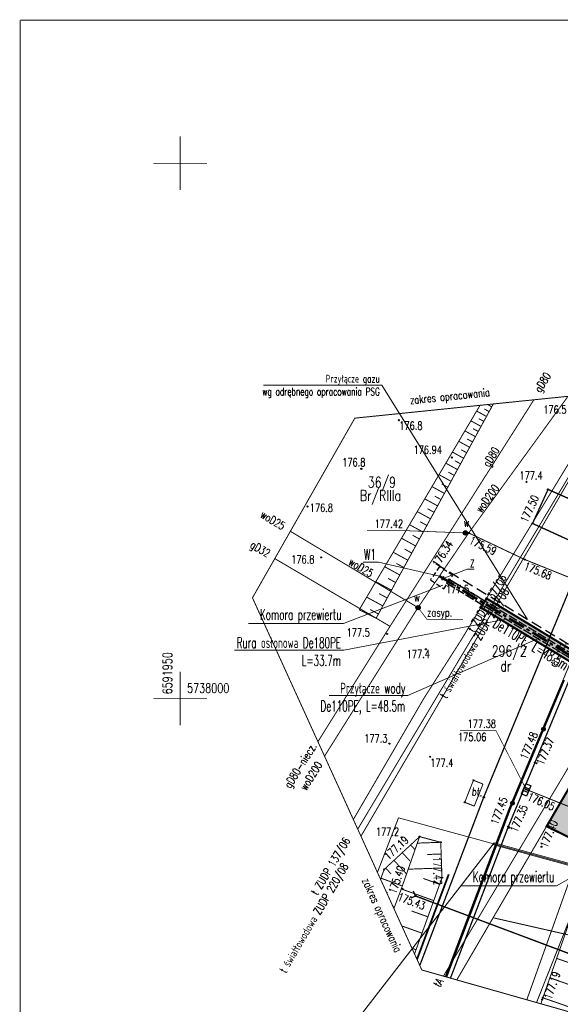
# Model space of a CAD drawing. Header units: metres. Extents: x 964 to 7125, y -212 to 9570.
# Tile 3 of 185: x 1580 to 1630, y 255 to 347. Entities that reach past the tile are written whole.
import ezdxf
from ezdxf import colors
from ezdxf.entities.mleader import LeaderData, LeaderLine
from ezdxf.enums import TextEntityAlignment as Align
from ezdxf.math import Vec2, Vec3

# ---------------------------------------------------------------- set-up
doc = ezdxf.new("R2010")
doc.units = ezdxf.units.M
for name, pattern in [('1', [1.5, 1, -0.5]), ('1053', [2, 1.5, -0.5]), ('1056', [1.5, 1, -0.5]), ('1059', [0]), ('1163', [2.5, 2, -0.5]), ('1167', [2.5, 2, -0.5]), ('2217', [2, 1.5, -0.5]), ('2218', [1, 0.5, -0.5]), ('3820', [1.75, 1.25, -0.5]), ('3901', [0]), ('ACAD_ISO02W100', [15, 12, -3]), ('CENTER', [50.8, 31.75, -6.35, 6.35, -6.35]), ('CENTER2', [1.125, 0.75, -0.125, 0.125, -0.125]), ('DASHED', [0.75, 0.5, -0.25])]:
    doc.linetypes.add(name, pattern=pattern)
for name, color, linetype, lineweight in [('AGP1_granica_opracow', 7, 'Continuous', 15), ('AGP1_HATCH', 7, 'Continuous', 5), ('AGP1_koncepcja', 6, 'Continuous', 50), ('AGP1_OPISY', 7, 'Continuous', 13), ('IS-przecisk', 251, 'Continuous', 30), ('IS-przecisk-opis', 7, 'Continuous', 30), ('IS-przecisk-rura-oslonowa', 7, 'Continuous', 30), ('IS-W-przylacze', 162, 'CENTER', 50), ('IS-W-przylacze-armatura', 162, 'Continuous', 30), ('IS-W-przylacze-opis', 168, 'Continuous', 30), ('ZP_IE', 1, 'Continuous', 9)]:
    doc.layers.add(name, color=color, linetype=linetype, lineweight=lineweight)
for name, color, linetype in [('Dzialki', 7, 'Continuous'), ('GES_Rzedna', 7, 'Continuous'), ('GES_UrzadzeniaSiecWodociagowa', 7, 'Continuous'), ('Kontury', 7, 'Continuous'), ('Numery_dzialek', 7, 'Continuous'), ('Numery_konturow', 7, 'Continuous'), ('Numery_uzytkow', 7, 'Continuous'), ('OT_Komunikacja', 7, 'Continuous'), ('OT_Rzedna', 7, 'Continuous'), ('OTK_E_T_1', 7, 'Continuous'), ('OTK_E_T_3', 7, 'Continuous'), ('OTK_L_0', 7, 'Continuous'), ('OTK_L_1', 7, 'Continuous'), ('OTK_L_2', 7, 'Continuous'), ('OTK_L_4', 7, 'Continuous'), ('OTO_L_0', 7, 'Continuous'), ('OTR_L_1', 7, 'Continuous'), ('OTR_T_0', 7, 'Continuous'), ('OTR_T_1', 7, 'Continuous'), ('P_SUEP_L_0', 7, 'Continuous'), ('P_SUTP_E_T_0', 7, 'Continuous'), ('P_SUTP_L_0', 7, 'Continuous'), ('siatka_kwadratow', 7, 'Continuous'), ('skarpa', 7, 'Continuous'), ('SUGP_E_T_0', 7, 'Continuous'), ('SUGP_L_0', 7, 'Continuous'), ('SUK_T_1', 7, 'Continuous'), ('SUKP_L_0', 7, 'Continuous'), ('SUKR_T_0', 7, 'Continuous'), ('SUWP_E_T_0', 7, 'Continuous'), ('SUWP_L_0', 7, 'Continuous'), ('SUWR_T_0', 7, 'Continuous'), ('telefon_D', 7, 'Continuous'), ('Uzytki', 7, 'Continuous'), ('wywiad', 7, 'Continuous'), ('zakres_poprawny', 7, 'Continuous')]:
    doc.layers.add(name, color=color, linetype=linetype)
doc.styles.add('IS', font='simplex.shx', dxfattribs={"width": 0.7})
doc.styles.add('IS-0.6', font='simplex.shx', dxfattribs={"width": 0.6})
doc.styles.add('STYL_ARIAL', font='simplex', dxfattribs={"width": 0.75, "oblique": 0.1})

# ---------------------------------------------------------------- blocks, each defined once
blk = doc.blocks.new('_None', base_point=(2.5, 0))
blk = doc.blocks.new('OTRN')
at = {"color": 0}
blk.add_circle((0, 0), 0.05, dxfattribs=at)
blk = doc.blocks.new('OTRS')
at = {"color": 0}
blk.add_circle((0, 0), 0.05, dxfattribs=at)
blk = doc.blocks.new('SUUS05')
at = {"color": 0}
for p, q in [((-0.5, -0.25), (-0.5, 0.25)), ((-0.5, 0.25), (0.55, 0.25)), ((-0.15, 0.25), (-0.15, -0.25)), ((0.2, 0.25), (0.2, -0.25)), ((0.55, 0.25), (0.55, -0.25)), ((0.55, -0.25), (-0.5, -0.25))]:
    blk.add_line(p, q, dxfattribs=at)
blk = doc.blocks.new('SURS')
at = {"color": 0}
blk.add_circle((0, 0), 0.05, dxfattribs=at)
blk = doc.blocks.new('SUWW')
at = {"color": 0}
for radius in [0.2, 0.18, 0.16, 0.14, 0.12, 0.1, 0.08, 0.06, 0.04, 0.02]:
    blk.add_circle((0, 0), radius, dxfattribs=at)

msp = doc.modelspace()

# ---------------------------------------------------------------- hatches: boundary and pattern name
at = {"layer": 'AGP1_HATCH', "true_color": 0xc7c8ca, "transparency": 33554559}
h = msp.add_hatch(color=9, dxfattribs=at)
h.dxf.hatch_style = 1
edge = h.paths.add_edge_path()
edge.add_line((1651.87, 264.625), (1656.422, 281.175))
edge.add_line((1656.422, 281.175), (1656.485, 281.405))
edge.add_line((1656.485, 281.405), (1653.269, 282.39))
edge.add_line((1653.269, 282.39), (1649.145, 286.206))
edge.add_line((1649.145, 286.206), (1648.176, 287.632))
edge.add_line((1648.176, 287.632), (1645.479, 288.956))
edge.add_line((1645.479, 288.956), (1644.079, 291.593))
edge.add_arc((1651.043, 290.887), 7, 147.89236, 174.21764, ccw=False)
edge.add_line((1645.114, 294.608), (1643.084, 295.794))
edge.add_line((1643.084, 295.794), (1640.46, 291.31))
edge.add_line((1640.46, 291.31), (1636.777, 285.01))
edge.add_line((1636.777, 285.01), (1623.457, 293.083))
edge.add_line((1623.457, 293.083), (1622.93, 292.233))
edge.add_line((1622.93, 292.233), (1636.272, 284.147))
edge.add_line((1636.272, 284.147), (1629.063, 271.805))
edge.add_line((1629.063, 271.805), (1634.533, 269.123))
edge.add_arc((1641.333, 267.459), 7, 143.46979, 166.24911, ccw=False)
edge.add_line((1635.708, 271.625), (1638.672, 272.741))
edge.add_line((1638.672, 272.741), (1641.499, 271.769))
edge.add_line((1641.499, 271.769), (1642.565, 274.87))
edge.add_line((1642.565, 274.87), (1645.039, 274.307))
edge.add_arc((1643.373, 266.994), 7.5, -15.61727, 77.16954, ccw=False)
edge.add_line((1650.596, 264.975), (1651.87, 264.625))

# ---------------------------------------------------------------- linework, layer by layer
at = {"layer": 'AGP1_granica_opracow', "color": 244, "linetype": 'CENTER2', "lineweight": 9, "ltscale": 5, "true_color": 0x991b1e, "const_width": 0.2}
msp.add_lwpolyline([(1636.272, 284.147), (1629.063, 271.805), (1634.533, 269.123, -0.099722), (1635.708, 271.625), (1638.672, 272.741), (1641.499, 271.769), (1642.565, 274.87), (1645.039, 274.307, -0.428532), (1650.596, 264.975), (1651.87, 264.625), (1656.422, 281.175), (1656.485, 281.405), (1653.269, 282.39), (1649.145, 286.206), (1648.176, 287.632), (1645.479, 288.956), (1644.079, 291.593, -0.115374), (1645.114, 294.608), (1643.084, 295.794), (1640.46, 291.31), (1636.777, 285.01), (1623.457, 293.083), (1622.93, 292.233)], format="xyb", close=True, dxfattribs=at)
at = {"layer": 'AGP1_koncepcja', "color": 8, "linetype": 'DASHED', "lineweight": 30, "ltscale": 2}
msp.add_lwpolyline([(1637.035, 285.452), (1636.238, 285.688), (1618.298, 296.56)], dxfattribs=at)
at = {"layer": 'Dzialki', "color": 8, "const_width": 0.09}
for points in [[(1635.198, 312.389), (1621.042, 289.145)], [(1621.042, 289.145), (1617.612, 283.775)], [(1624.062, 263.265), (1637.102, 285.565)], [(1617.612, 283.775), (1611.014, 272.441)], [(1620.671, 257.46), (1624.062, 263.265)], [(1649.882, 257.395), (1624.062, 263.265)]]:
    msp.add_lwpolyline(points, dxfattribs=at)
at = {"layer": 'GES_Rzedna', "color": 8, "const_width": 0.065}
msp.add_lwpolyline([(1621.482, 299.205), (1615.658, 299.425), (1612.303, 299.425)], dxfattribs=at)
at = {"layer": 'IS-przecisk', "linetype": 'DASHED', "ltscale": 0.9}
msp.add_lwpolyline([(1619.452, 293.989), (1620.295, 295.23), (1619.055, 296.073), (1618.211, 294.832)], close=True, dxfattribs=at)
at = {"layer": 'IS-przecisk-rura-oslonowa', "linetype": 'ACAD_ISO02W100', "ltscale": 0.07}
msp.add_lwpolyline([(1648.733, 277.414), (1619.913, 294.88), (1619.706, 294.538), (1648.526, 277.072)], close=True, dxfattribs=at)
at = {"layer": 'IS-przecisk-rura-oslonowa', "color": 8, "linetype": 'ACAD_ISO02W100', "ltscale": 0.07}
msp.add_lwpolyline([(1623.299, 292.828), (1619.938, 294.865), (1619.73, 294.523), (1623.088, 292.488)], dxfattribs=at)
at = {"layer": 'IS-W-przylacze', "ltscale": 0.05}
msp.add_line((1619.046, 295.172), (1649.178, 276.91), dxfattribs=at)
at = {"layer": 'IS-W-przylacze-armatura'}
msp.add_line((1619.285, 294.793), (1619.492, 295.135), dxfattribs=at)
at = {"layer": 'Kontury', "color": 251, "linetype": '2217', "true_color": 0x636466, "const_width": 0.09}
for points in [[(1621.042, 289.145), (1635.198, 312.389)], [(1647.732, 303.745), (1620.677, 257.458)], [(1617.612, 283.775), (1621.042, 289.145)], [(1611.014, 272.441), (1617.612, 283.775)]]:
    msp.add_lwpolyline(points, dxfattribs=at)
at = {"layer": 'OT_Komunikacja', "color": 251, "true_color": 0x636466}
for q in [(1616.376, 265.088), (1616.625, 265.75)]:
    msp.add_line((1616.832, 265.295), q, dxfattribs=at)
at = {"layer": 'OT_Komunikacja', "color": 8, "linetype": '1059', "const_width": 0.125}
msp.add_lwpolyline([(1627.972, 277.755), (1634.532, 293.575), (1643.005, 311.671)], dxfattribs=at)
at = {"layer": 'OT_Komunikacja', "color": 8, "linetype": '1', "const_width": 0.125}
msp.add_lwpolyline([(1616.832, 265.295), (1631.832, 259.665)], dxfattribs=at)
at = {"layer": 'OTK_L_0', "color": 8, "linetype": '1053', "const_width": 0.09}
for points in [[(1634.532, 293.575), (1625.489, 271.79)], [(1625.489, 271.79), (1620.083, 257.627)], [(1627.212, 255.603), (1631.812, 268.47)]]:
    msp.add_lwpolyline(points, dxfattribs=at)
at = {"layer": 'OTK_L_1', "color": 8, "const_width": 0.125}
for points in [[(1627.749, 300.092), (1629.194, 303.269)], [(1629.194, 303.269), (1634.289, 301.014)], [(1632.791, 297.789), (1627.749, 300.092)], [(1623.185, 274.517), (1632.791, 297.789)], [(1627.972, 277.755), (1625.489, 271.79)], [(1617.218, 258.811), (1623.185, 274.517)], [(1625.489, 271.79), (1620.083, 257.627)]]:
    msp.add_lwpolyline(points, dxfattribs=at)
at = {"layer": 'OTK_L_2', "color": 8, "linetype": '1056', "const_width": 0.09}
for points in [[(1632.791, 297.789), (1623.185, 274.517)], [(1625.562, 273.479), (1635.313, 296.711)], [(1623.185, 274.517), (1617.218, 258.811)], [(1619.599, 257.764), (1625.562, 273.479)]]:
    msp.add_lwpolyline(points, dxfattribs=at)
at = {"layer": 'OTK_L_4', "color": 251, "linetype": '1053', "true_color": 0x636466, "const_width": 0.09}
for points in [[(1622.229, 276.107), (1621.414, 274.046)], [(1623.121, 275.755), (1622.229, 276.107)], [(1622.306, 273.694), (1623.121, 275.755)], [(1621.414, 274.046), (1622.306, 273.694)]]:
    msp.add_lwpolyline(points, dxfattribs=at)
at = {"layer": 'OTO_L_0', "color": 8, "linetype": '3901', "const_width": 0.175}
for points in [[(1628.534, 280.328), (1630.686, 285.465)], [(1625.635, 273.41), (1628.534, 280.328)], [(1623.086, 266.675), (1625.635, 273.41)], [(1619.925, 267.325), (1617.301, 260.3)], [(1620.536, 259.94), (1623.086, 266.675)], [(1617.301, 260.3), (1616.958, 259.382)], [(1619.701, 257.735), (1620.536, 259.94)]]:
    msp.add_lwpolyline(points, dxfattribs=at)
at = {"layer": 'OTO_L_0', "color": 251, "true_color": 0x636466}
for centre, radius in [((1628.764, 280.878), 0.175), ((1628.764, 280.878), 0.158), ((1628.764, 280.878), 0.14), ((1628.764, 280.878), 0.122), ((1628.764, 280.878), 0.105), ((1628.764, 280.878), 0.0875), ((1628.764, 280.878), 0.07), ((1628.764, 280.878), 0.0525), ((1628.764, 280.878), 0.035), ((1625.866, 273.96), 0.175), ((1625.866, 273.96), 0.158), ((1625.866, 273.96), 0.14), ((1625.866, 273.96), 0.122), ((1625.866, 273.96), 0.105), ((1625.866, 273.96), 0.0875), ((1625.866, 273.96), 0.07), ((1625.866, 273.96), 0.0525), ((1625.866, 273.96), 0.035), ((1623.191, 266.954), 0.175), ((1623.191, 266.954), 0.158), ((1623.191, 266.954), 0.14), ((1623.191, 266.954), 0.122), ((1623.191, 266.954), 0.105), ((1623.191, 266.954), 0.0875), ((1623.191, 266.954), 0.07), ((1623.191, 266.954), 0.0525), ((1623.191, 266.954), 0.035)]:
    msp.add_circle(centre, radius, dxfattribs=at)
at = {"layer": 'OTR_L_1', "color": 8, "linetype": '3820', "const_width": 0.09}
for points in [[(1622.842, 311.123), (1611.565, 292.032)], [(1624.084, 311.25), (1613.14, 291.237)], [(1623.694, 310.538), (1623.241, 310.785)], [(1623.937, 310.983), (1623.549, 311.196)], [(1623.446, 310.085), (1622.526, 310.589)], [(1623.195, 309.625), (1622.727, 309.881)], [(1622.939, 309.157), (1621.988, 309.677)], [(1622.679, 308.682), (1622.195, 308.946)], [(1622.415, 308.198), (1621.432, 308.736)], [(1622.146, 307.707), (1621.646, 307.98)], [(1621.595, 306.699), (1621.079, 306.982)], [(1621.026, 305.658), (1620.492, 305.95)], [(1620.437, 304.582), (1619.886, 304.884)], [(1619.829, 303.47), (1619.259, 303.782)], [(1619.201, 302.321), (1618.612, 302.643)], [(1618.551, 301.134), (1617.943, 301.467)], [(1617.88, 299.907), (1617.252, 300.25)], [(1617.187, 298.638), (1616.537, 298.994)], [(1616.47, 297.328), (1615.799, 297.695)], [(1615.73, 295.974), (1615.036, 296.353)], [(1614.964, 294.574), (1614.247, 294.966)], [(1614.173, 293.128), (1613.432, 293.533)], [(1613.356, 291.633), (1612.59, 292.052)], [(1617.199, 270.84), (1613.895, 267.782)], [(1617.199, 270.84), (1615.492, 265.958)], [(1615.492, 265.958), (1617.199, 270.84)], [(1617.136, 270.782), (1617.167, 270.748)], [(1619.176, 270.313), (1617.199, 270.84)], [(1619.294, 267.009), (1619.176, 270.313)], [(1616.359, 270.063), (1616.772, 269.617)], [(1615.583, 269.344), (1616.302, 268.567)], [(1619.216, 269.219), (1617.908, 269.172)], [(1613.895, 267.782), (1613.557, 266.854)], [(1614.03, 267.907), (1614.543, 267.352)], [(1632.992, 268.038), (1628.654, 255.623)], [(1616.728, 259.888), (1619.294, 267.009)], [(1619.07, 266.387), (1617.548, 266.936)], [(1615.492, 265.958), (1614.798, 264.127)], [(1614.798, 264.127), (1615.492, 265.958)], [(1614.107, 265.645), (1614.226, 265.602)], [(1614.718, 264.305), (1614.848, 264.257)], [(1617.976, 263.35), (1616.448, 263.9)], [(1616.87, 260.283), (1616.485, 260.422)], [(1628.654, 255.623), (1628.531, 255.228)]]:
    msp.add_lwpolyline(points, dxfattribs=at)
at = {"layer": 'P_SUEP_L_0', "color": 251, "linetype": '1163', "true_color": 0x636466, "const_width": 0.09}
msp.add_lwpolyline([(1628.12, 255.345), (1641.669, 289.479)], dxfattribs=at)
at = {"layer": 'P_SUTP_L_0', "color": 8, "linetype": '1167', "const_width": 0.09}
for points in [[(1635.914, 312.463), (1611.423, 271.544)], [(1611.725, 270.88), (1636.055, 312.477)]]:
    msp.add_lwpolyline(points, dxfattribs=at)
at = {"layer": 'siatka_kwadratow', "color": 7, "const_width": 0.09}
for points in [[(1728.402, 347.095), (1579.902, 347.095)], [(1579.902, 347.095), (1579.902, 137.095)]]:
    msp.add_lwpolyline(points, dxfattribs=at)
at = {"layer": 'siatka_kwadratow', "color": 251, "true_color": 0x636466, "const_width": 0.065}
for points in [[(1594.842, 331.235), (1594.842, 336.235)], [(1592.342, 333.735), (1597.342, 333.735)], [(1594.842, 281.235), (1594.842, 286.235)], [(1592.342, 283.735), (1597.342, 283.735)]]:
    msp.add_lwpolyline(points, dxfattribs=at)
at = {"layer": 'skarpa', "color": 8, "const_width": 0.09}
for points in [[(1621.873, 307.207), (1620.857, 307.763)], [(1621.313, 306.183), (1620.263, 306.757)], [(1620.734, 305.125), (1619.649, 305.718)], [(1620.136, 304.031), (1619.015, 304.644)], [(1619.518, 302.9), (1618.359, 303.534)], [(1618.879, 301.732), (1617.682, 302.387)], [(1618.219, 300.525), (1616.981, 301.202)], [(1617.537, 299.278), (1616.258, 299.977)], [(1616.832, 297.989), (1615.51, 298.711)], [(1616.103, 296.656), (1614.738, 297.403)], [(1615.35, 295.28), (1613.939, 296.051)], [(1614.572, 293.857), (1613.114, 294.654)], [(1613.768, 292.386), (1612.261, 293.21)], [(1613.14, 291.237), (1611.565, 292.032)], [(1619.176, 270.313), (1616.988, 270.235)], [(1614.806, 268.625), (1615.981, 267.356)], [(1619.262, 267.911), (1616.136, 267.8)], [(1613.595, 266.958), (1615.588, 266.231)], [(1618.522, 264.865), (1615.492, 265.957)], [(1617.425, 261.823), (1615.537, 262.503)], [(1629.999, 259.471), (1633.556, 258.228)], [(1629.363, 257.652), (1631.182, 257.017)], [(1628.714, 255.792), (1632.433, 254.493)]]:
    msp.add_lwpolyline(points, dxfattribs=at)
at = {"layer": 'SUGP_L_0', "color": 8, "const_width": 0.09}
for points in [[(1607.707, 279.709), (1614.439, 290.482), (1627.872, 311.639)], [(1603.678, 296.807), (1614.439, 290.482)]]:
    msp.add_lwpolyline(points, dxfattribs=at)
at = {"layer": 'SUKP_L_0', "color": 251, "true_color": 0x636466, "const_width": 0.09}
for points in [[(1627.162, 275.235), (1627.342, 275.175)], [(1627.342, 275.175), (1636.382, 271.545)]]:
    msp.add_lwpolyline(points, dxfattribs=at)
at = {"layer": 'SUKR_T_0', "color": 251, "true_color": 0x636466, "const_width": 0.065}
msp.add_lwpolyline([(1627.162, 275.235), (1624.333, 280.736), (1620.978, 280.736)], dxfattribs=at)
at = {"layer": 'SUWP_L_0', "color": 8, "const_width": 0.09}
for points in [[(1608.322, 278.357), (1617.062, 292.252), (1621.787, 299.202), (1631.058, 311.965)], [(1617.062, 292.225), (1605.131, 299.357)], [(1621.787, 299.202), (1627.035, 296.715)], [(1627.035, 296.715), (1638.715, 292.011)]]:
    msp.add_lwpolyline(points, dxfattribs=at)
at = {"layer": 'telefon_D', "color": 251, "true_color": 0x636466, "const_width": 0.09}
msp.add_lwpolyline([(1650.098, 309.03), (1619.426, 257.813)], dxfattribs=at)
at = {"layer": 'Uzytki', "color": 251, "linetype": '2218', "true_color": 0x636466, "const_width": 0.09}
for points in [[(1621.042, 289.145), (1635.198, 312.389)], [(1647.732, 303.745), (1620.677, 257.458)], [(1617.612, 283.775), (1621.042, 289.145)], [(1611.014, 272.441), (1617.612, 283.775)]]:
    msp.add_lwpolyline(points, dxfattribs=at)
at = {"layer": 'wywiad', "color": 251, "true_color": 0x636466, "const_width": 0.065}
msp.add_lwpolyline([(1617.062, 292.225), (1617.894, 291.133), (1621.249, 291.133)], dxfattribs=at)
at = {"layer": 'zakres_poprawny', "color": 251, "linetype": '1', "true_color": 0x636466, "const_width": 0.09}
msp.add_lwpolyline([(1643.241, 312.136), (1641.302, 313.015), (1611.152, 309.925), (1601.592, 293.145), (1617.412, 258.385), (1634.602, 253.505), (1627.692, 229.175), (1646.052, 183.665), (1669.072, 178.635), (1703.678, 205.957)], dxfattribs=at)
at = {"layer": 'ZP_IE', "color": 8}
for points in [[(1613.256, 267.516), (1615.23, 272.606), (1651.348, 262.727)], [(1624.17, 270.264), (1641.204, 265.604), (1641.151, 265.411), (1624.118, 270.071), (1624.169, 270.264)]]:
    msp.add_lwpolyline(points, dxfattribs=at)

# ---------------------------------------------------------------- block references
at = {"layer": 'GES_Rzedna', "color": 251, "true_color": 0x636466}
msp.add_blockref('SURS', (1621.482, 299.205), dxfattribs=at)
at = {"layer": 'GES_UrzadzeniaSiecWodociagowa', "color": 251, "true_color": 0x636466}
for p in [(1621.482, 299.205), (1617.062, 292.225)]:
    msp.add_blockref('SUWW', p, dxfattribs=at)
at = {"layer": 'OT_Rzedna', "color": 251, "true_color": 0x636466}
for name, p in [('OTRN', (1615.252, 309.735)), ('OTRN', (1611.762, 305.195)), ('OTRN', (1627.182, 303.975)), ('OTRN', (1608.002, 296.915)), ('OTRN', (1621.732, 293.385)), ('OTRN', (1614.162, 289.775)), ('OTRN', (1614.382, 279.525)), ('OTRS', (1627.972, 277.755)), ('OTRS', (1628.122, 277.695)), ('OTRN', (1615.522, 270.765)), ('OTRS', (1615.592, 265.955)), ('OTRS', (1616.832, 265.295)), ('OTRS', (1628.712, 255.795))]:
    msp.add_blockref(name, p, dxfattribs=at)
at = {"layer": 'OTR_T_0', "color": 8}
for p in [(1620.205, 306.248), (1629.194, 303.269), (1627.749, 300.092)]:
    msp.add_blockref('OTRS', p, dxfattribs=at)
at = {"layer": 'OTR_T_0', "color": 8, "rotation": 67.00168}
for p in [(1622.229, 276.107), (1621.414, 274.046), (1623.185, 274.517), (1623.22, 274.516), (1625.489, 271.79), (1625.553, 271.672), (1617.199, 270.84), (1619.176, 270.313), (1628.582, 269.902), (1613.895, 267.782), (1619.294, 267.009), (1628.654, 255.623)]:
    msp.add_blockref('OTRS', p, dxfattribs=at)
at = {"layer": 'OTR_T_1', "color": 251, "true_color": 0x636466}
for p in [(1606.722, 301.675), (1617.782, 288.335), (1618.192, 278.305)]:
    msp.add_blockref('OTRN', p, dxfattribs=at)
at = {"layer": 'SUK_T_1', "color": 251, "true_color": 0x636466, "rotation": 246.50936}
msp.add_blockref('SUUS05', (1627.162, 275.235), dxfattribs=at)
at = {"layer": 'SUKR_T_0', "color": 251, "true_color": 0x636466}
for p in [(1627.162, 275.235), (1627.342, 275.175)]:
    msp.add_blockref('OTRS', p, dxfattribs=at)
at = {"layer": 'SUWR_T_0', "color": 251, "true_color": 0x636466}
for p in [(1621.787, 299.202), (1627.035, 296.715)]:
    msp.add_blockref('OTRS', p, dxfattribs=at)

# ---------------------------------------------------------------- texts
at = {"layer": 'GES_Rzedna', "color": 251, "true_color": 0x636466, "style": 'STYL_ARIAL', "width": 0.75}
msp.add_text('177.42', height=0.75, dxfattribs=at).set_placement((1615.658, 299.467), align=Align.BOTTOM_RIGHT)
at = {"layer": 'GES_UrzadzeniaSiecWodociagowa', "color": 251, "true_color": 0x636466, "style": 'STYL_ARIAL', "width": 0.75}
for p in [(1621.315, 299.564), (1616.69, 292.565)]:
    msp.add_text('w', height=0.75, dxfattribs=at).set_placement(p, align=Align.BOTTOM_LEFT)
at = {"layer": 'IS-W-przylacze-opis', "style": 'IS-0.6', "width": 0.6}
msp.add_text('De110PE, L=48.5m', height=1, rotation=328.78209, dxfattribs=at).set_placement((1623.958, 290.445))
at = {"layer": 'Numery_dzialek', "color": 114, "true_color": 0x139b48, "style": 'STYL_ARIAL', "width": 0.75}
for s, p in [('36/9', (1613.683, 303.937)), ('296/2', (1625.574, 288.179))]:
    msp.add_text(s, height=1, dxfattribs=at).set_placement(p, align=Align.MIDDLE_CENTER)
at = {"layer": 'Numery_konturow', "color": 251, "true_color": 0x636466, "style": 'STYL_ARIAL', "width": 0.75}
msp.add_text('Br/RIIIa', height=1, dxfattribs=at).set_placement((1611.618, 303.202), align=Align.TOP_LEFT)
at = {"layer": 'Numery_uzytkow', "color": 251, "true_color": 0x636466, "style": 'STYL_ARIAL', "width": 0.75}
msp.add_text('dr', height=1, dxfattribs=at).set_placement((1624.743, 287.268), align=Align.TOP_LEFT)
at = {"layer": 'OT_Rzedna', "color": 251, "true_color": 0x636466, "style": 'STYL_ARIAL', "width": 0.75}
for s, p in [('176.5', (1628.751, 310.72)), ('176.8', (1615.299, 309.225)), ('176.8', (1609.971, 305.8)), ('177.4', (1626.527, 304.568)), ('176.8', (1605.207, 296.735)), ('177.5', (1619.655, 293.964)), ('177.5', (1610.383, 289.901)), ('177.3', (1612.028, 280.01)), ('177.2', (1613.114, 271.297))]:
    msp.add_text(s, height=0.75, dxfattribs=at).set_placement(p, align=Align.MIDDLE_LEFT)
for s, rotation, p in [('177.48', 67.3325, (1627.454, 277.878)), ('177.19', 70.7398, (1629.699, 255.49))]:
    msp.add_text(s, height=0.75, rotation=rotation, dxfattribs=at).set_placement(p, align=Align.BOTTOM_LEFT)
msp.add_text('177.37', height=0.75, rotation=67.4759, dxfattribs=at).set_placement((1628.082, 277.73), align=Align.TOP_LEFT)
msp.add_text('175.40', height=0.75, rotation=70.7277, dxfattribs=at).set_placement((1615.151, 268.192), align=Align.TOP_RIGHT)
msp.add_text('175.43', height=0.75, rotation=339.2538, dxfattribs=at).set_placement((1615.208, 265.271), align=Align.MIDDLE_LEFT)
at = {"layer": 'OTK_E_T_1', "color": 251, "true_color": 0x636466, "style": 'STYL_ARIAL', "width": 0.75}
msp.add_text('ch.mb.', height=0.75, rotation=67.5706, dxfattribs=at).set_placement((1630.109, 287.907), align=Align.MIDDLE_CENTER)
at = {"layer": 'OTK_E_T_3', "color": 251, "true_color": 0x636466, "style": 'STYL_ARIAL', "width": 0.75}
msp.add_text('bt.', height=0.75, rotation=354.319, dxfattribs=at).set_placement((1623.021, 274.375), align=Align.BOTTOM_RIGHT)
at = {"layer": 'OTR_T_0', "color": 251, "true_color": 0x636466, "style": 'STYL_ARIAL', "width": 0.75}
msp.add_text('176.94', height=0.75, dxfattribs=at).set_placement((1616.632, 307.349), align=Align.TOP_LEFT)
for s, rotation, p in [('177.50', 65.589, (1626.587, 300.41)), ('177.35', 67.4585, (1625.623, 271.45)), ('177.40', 67.4585, (1628.427, 270.028))]:
    msp.add_text(s, height=0.75, rotation=rotation, dxfattribs=at).set_placement(p, align=Align.TOP_LEFT)
msp.add_text('177.45', height=0.75, rotation=69.2649, dxfattribs=at).set_placement((1624.718, 271.796), align=Align.BOTTOM_LEFT)
msp.add_text('177.19', height=0.75, rotation=42.7856, dxfattribs=at).set_placement((1615.734, 270.963), align=Align.TOP_RIGHT)
msp.add_text('177.42', height=0.75, rotation=272.0454, dxfattribs=at).set_placement((1618.32, 266.306), align=Align.BOTTOM_RIGHT)
at = {"layer": 'OTR_T_1', "color": 251, "true_color": 0x636466, "style": 'STYL_ARIAL', "width": 0.75}
for s, rotation, p in [('176.8', 359.95, (1606.946, 300.957)), ('177.4', 0.117, (1615.998, 287.295))]:
    msp.add_text(s, height=0.75, rotation=rotation, dxfattribs=at).set_placement(p, align=Align.BOTTOM_LEFT)
msp.add_text('177.4', height=0.75, dxfattribs=at).set_placement((1618.192, 278.118), align=Align.TOP_LEFT)
at = {"layer": 'P_SUTP_E_T_0', "color": 251, "true_color": 0x636466, "style": 'STYL_ARIAL', "width": 0.75}
for s, rotation, p in [('t ZUDP 137/06', 59.0988, (1621.632, 290.248)), ('t światłowodowa ZUDP 220/08', 59.6767, (1619.066, 284.051)), ('t ZUDP 137/06', 59.0988, (1607.019, 265.682)), ('t światłowodowa ZUDP 220/08', 59.6767, (1604.06, 258.402))]:
    msp.add_text(s, height=0.75, rotation=rotation, dxfattribs=at).set_placement(p, align=Align.TOP_LEFT)
at = {"layer": 'siatka_kwadratow', "color": 251, "true_color": 0x636466, "style": 'STYL_ARIAL', "width": 0.75}
msp.add_text('6591950', height=0.875, rotation=90, dxfattribs=at).set_placement((1594.352, 284.134), align=Align.BOTTOM_LEFT)
msp.add_text('5738000', height=0.875, dxfattribs=at).set_placement((1595.489, 284.004), align=Align.BOTTOM_LEFT)
at = {"layer": 'SUGP_E_T_0', "color": 251, "true_color": 0x636466, "style": 'STYL_ARIAL', "width": 0.75}
for s, rotation, p in [('gD80', 57.9974, (1628.683, 313.269)), ('gD80', 57.9974, (1623.876, 306.305)), ('gD32', 329.5548, (1602.325, 297.712)), ('176.34', 57.5866, (1619.349, 297.26)), ('gD80-niecz.', 57.9974, (1606.061, 277.496))]:
    msp.add_text(s, height=0.75, rotation=rotation, dxfattribs=at).set_placement(p, align=Align.MIDDLE_CENTER)
at = {"layer": 'SUKR_T_0', "color": 251, "true_color": 0x636466, "style": 'STYL_ARIAL', "width": 0.75}
msp.add_text('177.38', height=0.75, dxfattribs=at).set_placement((1624.333, 280.778), align=Align.BOTTOM_RIGHT)
msp.add_text('175.06', height=0.75, dxfattribs=at).set_placement((1620.788, 280.523), align=Align.TOP_LEFT)
msp.add_text('176.05', height=0.75, rotation=336.4502, dxfattribs=at).set_placement((1627.346, 274.646), align=Align.MIDDLE_LEFT)
at = {"layer": 'SUWP_E_T_0', "color": 251, "true_color": 0x636466, "style": 'STYL_ARIAL', "width": 0.75}
for s, rotation, p in [('woD200', 54.0058, (1623.521, 302.416)), ('woD25', 329.1283, (1603.498, 300.404)), ('woD25', 329.1283, (1611.732, 295.985)), ('woD200', 57.8313, (1607.062, 276.506))]:
    msp.add_text(s, height=0.75, rotation=rotation, dxfattribs=at).set_placement(p, align=Align.MIDDLE_CENTER)
at = {"layer": 'SUWR_T_0', "color": 251, "true_color": 0x636466, "style": 'STYL_ARIAL', "width": 0.75}
for s, rotation, p in [('175.59', 334.644, (1621.915, 298.574)), ('175.68', 338.0634, (1627.026, 296.153))]:
    msp.add_text(s, height=0.75, rotation=rotation, dxfattribs=at).set_placement(p, align=Align.MIDDLE_LEFT)
at = {"layer": 'telefon_D', "color": 251, "true_color": 0x636466, "style": 'STYL_ARIAL', "width": 0.75}
msp.add_text('tA', height=0.75, rotation=59.0844, dxfattribs=at).set_placement((1618.955, 257.201), align=Align.MIDDLE_CENTER)
at = {"layer": 'wywiad', "color": 251, "true_color": 0x636466, "style": 'STYL_ARIAL', "width": 0.75}
msp.add_text('zasyp.', height=0.75, dxfattribs=at).set_placement((1617.894, 291.175), align=Align.BOTTOM_LEFT)
at = {"layer": 'zakres_poprawny', "color": 251, "true_color": 0x636466, "style": 'STYL_ARIAL', "width": 0.75}
for rotation, p in [(5.8517, (1616.354, 310.998)), (294.4713, (1611.6, 266.679))]:
    msp.add_text('zakres opracowania', height=0.75, rotation=rotation, dxfattribs=at).set_placement(p, align=Align.BOTTOM_LEFT)

# ---------------------------------------------------------------- leaders
at = {"layer": 'AGP1_OPISY', "color": 8}
ml = msp.add_multileader_mtext('Standard', dxfattribs=at)
ml.set_content('\\pxsm1; Przyłącze gazu\\Pwg odrębnego opracowania PSG', color=8, style='IS')
ml.set_leader_properties(linetype='Continuous', lineweight=9)
ml.set_arrow_properties(name='NONE')
ml.build(insert=Vec2(0, 0))
ml.multileader.update_dxf_attribs({"has_dogleg": 0, "text_left_attachment_type": 6, "text_right_attachment_type": 6, "dogleg_length": 0, "arrow_head_size": 0.144})
ctx = ml.context
ctx.base_point, ctx.char_height, ctx.arrow_head_size, ctx.landing_gap_size, ctx.plane_origin, ctx.plane_x_axis, ctx.plane_y_axis = Vec3(1601.046, 312.995), 0.72, 0.144, 0.18, Vec3(1708.45, 283.353), Vec3(1, 0, 0), Vec3(0, 1, 0)
ctx.left_attachment, ctx.right_attachment, ctx.text_align_type = 6, 6, 2
notes = []
notes.append((ctx, [(1, (1, 1, 0), (1613.67, 312.995), (-1, 0, 0), 0, [(0, [(1627.268, 291.124)], 0, [])])]))
ctx.mtext.insert, ctx.mtext.text_direction, ctx.mtext.width, ctx.mtext.alignment, ctx.mtext.flow_direction = Vec3(1613.49, 313.972), Vec3(1, 0, 0), 15.43629, 3, 5
ml = msp.add_multileader_mtext('Standard', dxfattribs=at)
ml.set_content('\\pxsm1;Przyłącze energii elektrycznej\\Pwg odrębnego opracowania PGE', color=8, style='IS')
ml.set_leader_properties(linetype='Continuous', lineweight=9)
ml.set_arrow_properties(name='NONE')
ml.build(insert=Vec2(0, 0))
ml.multileader.update_dxf_attribs({"has_dogleg": 0, "text_left_attachment_type": 6, "text_right_attachment_type": 6, "dogleg_length": 0, "arrow_head_size": 0.144})
ctx = ml.context
ctx.base_point, ctx.char_height, ctx.arrow_head_size, ctx.landing_gap_size, ctx.plane_origin, ctx.plane_x_axis, ctx.plane_y_axis = Vec3(1598.151, 252.967), 0.72, 0.144, 0.18, Vec3(1700.523, 242.018), Vec3(1, 0, 0), Vec3(0, 1, 0)
ctx.left_attachment, ctx.right_attachment, ctx.text_align_type = 6, 6, 2
notes.append((ctx, [(1, (1, 1, 0), (1610.751, 252.967), (-1, 0, 0), 0, [(0, [(1624.169, 270.264)], 0, [])])]))
ctx.mtext.insert, ctx.mtext.text_direction, ctx.mtext.width, ctx.mtext.alignment, ctx.mtext.flow_direction = Vec3(1610.571, 253.945), Vec3(1, 0, 0), 16.86272, 3, 5
at = {"layer": 'IS-przecisk-opis'}
ml = msp.add_multileader_mtext('Standard', dxfattribs=at)
ml.set_content('{\\W0.6;Komora przewiertu}', color=256, style='IS')
ml.set_leader_properties(linetype='Continuous', lineweight=9)
ml.set_arrow_properties(name='NONE')
ml.build(insert=Vec2(0, 0))
ml.multileader.update_dxf_attribs({"has_dogleg": 0, "text_left_attachment_type": 6, "text_right_attachment_type": 6, "dogleg_length": 0, "arrow_head_size": 0.25})
ctx = ml.context
ctx.base_point, ctx.char_height, ctx.arrow_head_size, ctx.landing_gap_size, ctx.plane_origin = Vec3(1601.334, 290.754), 1, 0.25, 0.2, Vec3(1608.008, 322.656)
ctx.left_attachment, ctx.right_attachment, ctx.text_align_type = 6, 6, 2
notes.append((ctx, [(0, (1, 1, 0), (1610.105, 290.754), (-1, 0), 0, [(0, [(1619.373, 294.341)], 0, [])])]))
ctx.mtext.insert, ctx.mtext.alignment, ctx.mtext.line_spacing_style, ctx.mtext.flow_direction = Vec3(1609.905, 292.087), 3, 2, 5
ml = msp.add_multileader_mtext('Standard', dxfattribs=at)
ml.set_content('Rura osłonowa De180PE\\PL=33.7m', color=256, style='IS-0.6')
ml.set_leader_properties(linetype='Continuous', lineweight=9)
ml.set_arrow_properties(name='NONE')
ml.build(insert=Vec2(0, 0))
ml.multileader.update_dxf_attribs({"has_dogleg": 0, "text_left_attachment_type": 6, "text_right_attachment_type": 6, "dogleg_length": 0, "arrow_head_size": 0.25})
ctx = ml.context
ctx.base_point, ctx.char_height, ctx.arrow_head_size, ctx.landing_gap_size, ctx.plane_origin = Vec3(1598.617, 288.252), 1, 0.25, 0.25, Vec3(1588.007, 298.05)
ctx.left_attachment, ctx.right_attachment, ctx.text_align_type = 6, 6, 2
notes.append((ctx, [(1, (1, 1, 0), (1610.117, 288.252), (-1, 0), 0, [(0, [(1625.29, 291.154)], 0, [])])]))
ctx.mtext.insert, ctx.mtext.rotation, ctx.mtext.alignment, ctx.mtext.line_spacing_style, ctx.mtext.flow_direction = Vec3(1609.867, 289.452), 6.283185, 3, 2, 5
ml = msp.add_multileader_mtext('Standard', dxfattribs=at)
ml.set_content('{\\W0.6;Komora przewiertu}', color=256, style='IS')
ml.set_leader_properties(linetype='Continuous', lineweight=9)
ml.set_arrow_properties(name='NONE')
ml.build(insert=Vec2(0, 0))
ml.multileader.update_dxf_attribs({"has_dogleg": 0, "text_left_attachment_type": 6, "text_right_attachment_type": 6, "dogleg_length": 0, "arrow_head_size": 0.25})
ctx = ml.context
ctx.base_point, ctx.char_height, ctx.arrow_head_size, ctx.landing_gap_size, ctx.plane_origin = Vec3(1621.212, 266.26), 1, 0.25, 0.2, Vec3(1657.716, 316.293)
ctx.left_attachment, ctx.right_attachment, ctx.text_align_type = 6, 6, 2
notes.append((ctx, [(0, (1, 1, 0), (1629.983, 266.26), (-1, 0), 0, [(0, [(1648.694, 276.604)], 0, [])])]))
ctx.mtext.insert, ctx.mtext.alignment, ctx.mtext.line_spacing_style, ctx.mtext.flow_direction = Vec3(1629.783, 267.593), 3, 2, 5
at = {"layer": 'IS-W-przylacze-opis'}
ml = msp.add_multileader_mtext('Standard', dxfattribs=at)
ml.set_content('W1', color=256, style='IS-0.6')
ml.set_leader_properties(linetype='Continuous', lineweight=9)
ml.set_arrow_properties(name='NONE')
ml.build(insert=Vec2(0, 0))
ml.multileader.update_dxf_attribs({"has_dogleg": 0, "text_left_attachment_type": 6, "text_right_attachment_type": 6, "dogleg_length": 0, "arrow_head_size": 0.25})
ctx = ml.context
ctx.base_point, ctx.char_height, ctx.arrow_head_size, ctx.landing_gap_size, ctx.plane_origin = Vec3(1612.046, 296.485), 1, 0.25, 0.25, Vec3(1575.445, 294.225)
ctx.left_attachment, ctx.right_attachment, ctx.text_align_type = 6, 6, 2
notes.append((ctx, [(1, (1, 1, 0), (1613.374, 296.485), (-1, 0), 0, [(0, [(1619.046, 295.172)], 0, [])])]))
ctx.mtext.insert, ctx.mtext.rotation, ctx.mtext.alignment, ctx.mtext.line_spacing_style, ctx.mtext.flow_direction = Vec3(1613.124, 297.685), 6.283185, 3, 2, 5
ml = msp.add_multileader_mtext('Standard', dxfattribs=at)
ml.set_content('z', color=256, style='IS-0.6')
ml.set_leader_properties(linetype='Continuous', lineweight=9)
ml.set_arrow_properties(name='NONE')
ml.build(insert=Vec2(0, 0))
ml.multileader.update_dxf_attribs({"has_dogleg": 0, "text_left_attachment_type": 6, "text_right_attachment_type": 6, "dogleg_length": 0, "arrow_head_size": 0.25})
ctx = ml.context
ctx.base_point, ctx.char_height, ctx.arrow_head_size, ctx.landing_gap_size, ctx.plane_origin = Vec3(1621.651, 295.812), 1, 0.25, 0.25, Vec3(1584.363, 292.971)
ctx.left_attachment, ctx.right_attachment = 6, 6
notes.append((ctx, [(0, (1, 1, 0), (1621.651, 295.812), (1, 0), 0, [(0, [(1619.388, 294.964)], 0, [])])]))
ctx.mtext.insert, ctx.mtext.rotation, ctx.mtext.line_spacing_style, ctx.mtext.flow_direction = Vec3(1621.901, 297.012), 6.283185, 2, 5
ml = msp.add_multileader_mtext('Standard', dxfattribs=at)
ml.set_content('Przyłącze wody \\PDe110PE, L=48.5m', color=256, style='IS-0.6')
ml.set_leader_properties(linetype='Continuous', lineweight=9)
ml.set_arrow_properties(name='NONE')
ml.build(insert=Vec2(0, 0))
ml.multileader.update_dxf_attribs({"has_dogleg": 0, "text_left_attachment_type": 6, "text_right_attachment_type": 6, "dogleg_length": 0, "arrow_head_size": 0.25})
ctx = ml.context
ctx.base_point, ctx.char_height, ctx.arrow_head_size, ctx.landing_gap_size, ctx.plane_origin = Vec3(1607.185, 284.01), 1, 0.25, 0.25, Vec3(1583.089, 292.31)
ctx.left_attachment, ctx.right_attachment, ctx.text_align_type = 6, 6, 2
notes.append((ctx, [(1, (1, 1, 0), (1616.114, 284.01), (-1, 0), 0, [(0, [(1628.491, 289.447)], 0, [])])]))
ctx.mtext.insert, ctx.mtext.rotation, ctx.mtext.alignment, ctx.mtext.line_spacing_style, ctx.mtext.flow_direction = Vec3(1615.864, 285.21), 6.283185, 3, 2, 5
for ctx, leaders in notes:
    for number, flags, end, landing, length, lines in leaders:
        leader = LeaderData()
        leader.index, (leader.has_last_leader_line, leader.has_dogleg_vector, leader.attachment_direction) = number, flags
        leader.last_leader_point, leader.dogleg_vector, leader.dogleg_length = Vec3(end), Vec3(landing), length
        for number, points, colour, breaks in lines:
            line = LeaderLine()
            line.index, line.vertices, line.color, line.breaks = number, Vec3.list(points), colors.encode_raw_color(colour), breaks
            leader.lines.append(line)
        ctx.leaders.append(leader)

doc.saveas('drawing.dxf')
